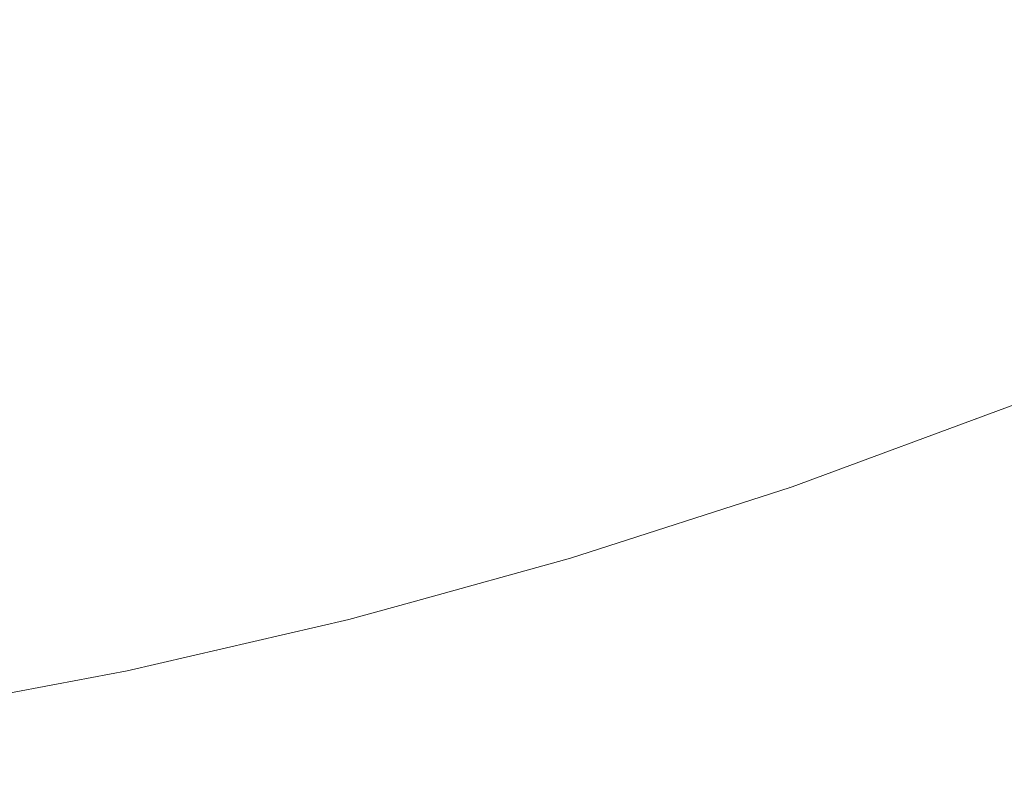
# Model space of a CAD drawing. Header units: centimetres. Extents: x -21.6 to 22.7, y 3.4 to 5.2.
# Tile 203 of 256: x 7.6955 to 7.7212, y 3.7002 to 3.7202. Entities that reach past the tile are written whole.
import ezdxf

# ---------------------------------------------------------------- set-up
doc = ezdxf.new("R2010")
doc.units = ezdxf.units.CM
doc.header["$LTSCALE"] = 2.54
doc.layers.add('Lucido design-1', color=7, linetype='Continuous')

# ---------------------------------------------------------------- blocks, each defined once
blk = doc.blocks.new('Gruppo-4-1')
at = {"color": 7, "linetype": 'Continuous', "lineweight": 9}
blk.add_3dface([(-21.503423, 5.100212, -1872.215514), (-21.503423, 3.500212, -1872.215514), (22.630348, 3.500212, -1872.215514), (22.630348, 5.100212, -1872.215514)], dxfattribs=at)
for points, invisible_edges in [([(22.630348, 5.100212, -1873.015514), (22.630348, 3.500212, -1873.015514), (7.686575, 3.600896, -1873.015514), (7.695257, 3.601786, -1873.015514)], 10), ([(22.630348, 5.100212, -1873.015514), (7.695257, 3.601786, -1873.015514), (7.700788, 3.602588, -1873.015514)], 9), ([(7.700788, 3.602588, -1873.015514), (7.70392, 3.603043, -1873.015514), (22.630348, 5.100212, -1873.015514)], 10), ([(22.630348, 5.100212, -1873.015514), (7.70392, 3.603043, -1873.015514), (7.712563, 3.604668, -1873.015514)], 9), ([(22.630348, 5.100212, -1873.015514), (7.712563, 3.604668, -1873.015514), (7.721183, 3.606664, -1873.015514)], 9), ([(7.712472, 3.721056, -1872.665138), (7.717004, 3.722712, -1872.665138), (7.717322, 3.721519, -1872.66735), (7.712759, 3.719852, -1872.66735)], 15), ([(7.702752, 3.720856, -1872.660793), (7.698126, 3.719713, -1872.660793), (7.697905, 3.721119, -1872.658665), (7.702495, 3.722253, -1872.658665)], 15), ([(7.712472, 3.721056, -1872.665138), (7.70788, 3.719563, -1872.665138), (7.707611, 3.720835, -1872.662952), (7.712171, 3.722318, -1872.662952)], 15), ([(7.722463, 3.721154, -1872.67184), (7.71791, 3.719308, -1872.67184), (7.717624, 3.720384, -1872.669585), (7.722149, 3.72222, -1872.669585)], 15), ([(7.702752, 3.720856, -1872.660793), (7.707331, 3.722165, -1872.660793), (7.707611, 3.720835, -1872.662952), (7.702998, 3.719516, -1872.662952)], 15), ([(7.712759, 3.719852, -1872.66735), (7.717322, 3.721519, -1872.66735), (7.717624, 3.720384, -1872.669585), (7.713032, 3.718707, -1872.669585)], 15), ([(7.722759, 3.720147, -1872.674113), (7.718181, 3.71829, -1872.674113), (7.71791, 3.719308, -1872.67184), (7.722463, 3.721154, -1872.67184)], 15), ([(7.693275, 3.720155, -1872.658665), (7.697905, 3.721119, -1872.658665), (7.698126, 3.719713, -1872.660793), (7.693459, 3.718741, -1872.660793)], 15), ([(7.712759, 3.719852, -1872.66735), (7.708136, 3.718349, -1872.66735), (7.70788, 3.719563, -1872.665138), (7.712472, 3.721056, -1872.665138)], 15), ([(7.702998, 3.719516, -1872.662952), (7.698338, 3.718365, -1872.662952), (7.698126, 3.719713, -1872.660793), (7.702752, 3.720856, -1872.660793)], 15), ([(7.702998, 3.719516, -1872.662952), (7.707611, 3.720835, -1872.662952), (7.70788, 3.719563, -1872.665138), (7.703234, 3.718234, -1872.665138)], 15), ([(7.713032, 3.718707, -1872.669585), (7.717624, 3.720384, -1872.669585), (7.71791, 3.719308, -1872.67184), (7.713291, 3.717621, -1872.67184)], 15), ([(7.723039, 3.719198, -1872.676402), (7.718437, 3.717331, -1872.676402), (7.718181, 3.71829, -1872.674113), (7.722759, 3.720147, -1872.674113)], 15), ([(7.693459, 3.718741, -1872.660793), (7.698126, 3.719713, -1872.660793), (7.698338, 3.718365, -1872.662952), (7.693637, 3.717386, -1872.662952)], 15), ([(7.713032, 3.718707, -1872.669585), (7.70838, 3.717194, -1872.669585), (7.708136, 3.718349, -1872.66735), (7.712759, 3.719852, -1872.66735)], 15), ([(7.703234, 3.718234, -1872.665138), (7.698541, 3.717075, -1872.665138), (7.698338, 3.718365, -1872.662952), (7.702998, 3.719516, -1872.662952)], 15), ([(7.703234, 3.718234, -1872.665138), (7.70788, 3.719563, -1872.665138), (7.708136, 3.718349, -1872.66735), (7.703459, 3.717012, -1872.66735)], 15), ([(7.713291, 3.717621, -1872.67184), (7.71791, 3.719308, -1872.67184), (7.718181, 3.71829, -1872.674113), (7.713536, 3.716593, -1872.674113)], 15), ([(7.723301, 3.718308, -1872.678705), (7.718676, 3.716431, -1872.678705), (7.718437, 3.717331, -1872.676402), (7.723039, 3.719198, -1872.676402)], 15), ([(7.713291, 3.717621, -1872.67184), (7.708611, 3.716098, -1872.67184), (7.70838, 3.717194, -1872.669585), (7.713032, 3.718707, -1872.669585)], 15), ([(7.693637, 3.717386, -1872.662952), (7.698338, 3.718365, -1872.662952), (7.698541, 3.717075, -1872.665138), (7.693806, 3.716089, -1872.665138)], 15), ([(7.703459, 3.717012, -1872.66735), (7.708136, 3.718349, -1872.66735), (7.70838, 3.717194, -1872.669585), (7.703673, 3.715848, -1872.669585)], 15), ([(7.703459, 3.717012, -1872.66735), (7.698734, 3.715845, -1872.66735), (7.698541, 3.717075, -1872.665138), (7.703234, 3.718234, -1872.665138)], 15), ([(7.713536, 3.716593, -1872.674113), (7.718181, 3.71829, -1872.674113), (7.718437, 3.717331, -1872.676402), (7.713767, 3.715626, -1872.676402)], 15), ([(7.723546, 3.717476, -1872.681018), (7.7189, 3.715591, -1872.681018), (7.718676, 3.716431, -1872.678705), (7.723301, 3.718308, -1872.678705)], 15), ([(7.713536, 3.716593, -1872.674113), (7.70883, 3.715062, -1872.674113), (7.708611, 3.716098, -1872.67184), (7.713291, 3.717621, -1872.67184)], 15), ([(7.713767, 3.715626, -1872.676402), (7.718437, 3.717331, -1872.676402), (7.718676, 3.716431, -1872.678705), (7.713984, 3.714718, -1872.678705)], 15), ([(7.723774, 3.716702, -1872.683339), (7.719108, 3.714809, -1872.683339), (7.7189, 3.715591, -1872.681018), (7.723546, 3.717476, -1872.681018)], 15), ([(7.693806, 3.716089, -1872.665138), (7.698541, 3.717075, -1872.665138), (7.698734, 3.715845, -1872.66735), (7.693968, 3.714852, -1872.66735)], 15), ([(7.703673, 3.715848, -1872.669585), (7.70838, 3.717194, -1872.669585), (7.708611, 3.716098, -1872.67184), (7.703876, 3.714744, -1872.67184)], 15), ([(7.703673, 3.715848, -1872.669585), (7.698918, 3.714674, -1872.669585), (7.698734, 3.715845, -1872.66735), (7.703459, 3.717012, -1872.66735)], 15), ([(7.713767, 3.715626, -1872.676402), (7.709036, 3.714087, -1872.676402), (7.70883, 3.715062, -1872.674113), (7.713536, 3.716593, -1872.674113)], 15), ([(7.723984, 3.715986, -1872.685667), (7.719301, 3.714086, -1872.685667), (7.719108, 3.714809, -1872.683339), (7.723774, 3.716702, -1872.683339)], 15), ([(7.713984, 3.714718, -1872.678705), (7.718676, 3.716431, -1872.678705), (7.7189, 3.715591, -1872.681018), (7.714186, 3.713869, -1872.681018)], 15), ([(7.703876, 3.714744, -1872.67184), (7.708611, 3.716098, -1872.67184), (7.70883, 3.715062, -1872.674113), (7.704068, 3.713701, -1872.674113)], 15), ([(7.693968, 3.714852, -1872.66735), (7.698734, 3.715845, -1872.66735), (7.698918, 3.714674, -1872.669585), (7.694121, 3.713675, -1872.669585)], 15), ([(7.703876, 3.714744, -1872.67184), (7.699093, 3.713563, -1872.67184), (7.698918, 3.714674, -1872.669585), (7.703673, 3.715848, -1872.669585)], 15), ([(7.724178, 3.715328, -1872.687998), (7.719478, 3.713421, -1872.687998), (7.719301, 3.714086, -1872.685667), (7.723984, 3.715986, -1872.685667)], 15), ([(7.713984, 3.714718, -1872.678705), (7.709229, 3.713171, -1872.678705), (7.709036, 3.714087, -1872.676402), (7.713767, 3.715626, -1872.676402)], 15), ([(7.714186, 3.713869, -1872.681018), (7.7189, 3.715591, -1872.681018), (7.719108, 3.714809, -1872.683339), (7.714374, 3.71308, -1872.683339)], 15), ([(7.724355, 3.714727, -1872.690331), (7.719639, 3.712814, -1872.690331), (7.719478, 3.713421, -1872.687998), (7.724178, 3.715328, -1872.687998)], 15), ([(7.704068, 3.713701, -1872.674113), (7.70883, 3.715062, -1872.674113), (7.709036, 3.714087, -1872.676402), (7.704249, 3.712718, -1872.676402)], 15), ([(7.704068, 3.713701, -1872.674113), (7.699258, 3.712513, -1872.674113), (7.699093, 3.713563, -1872.67184), (7.703876, 3.714744, -1872.67184)], 15), ([(7.714374, 3.71308, -1872.683339), (7.719108, 3.714809, -1872.683339), (7.719301, 3.714086, -1872.685667), (7.714548, 3.71235, -1872.685667)], 15), ([(7.694121, 3.713675, -1872.669585), (7.698918, 3.714674, -1872.669585), (7.699093, 3.713563, -1872.67184), (7.694267, 3.712558, -1872.67184)], 15), ([(7.714186, 3.713869, -1872.681018), (7.70941, 3.712315, -1872.681018), (7.709229, 3.713171, -1872.678705), (7.713984, 3.714718, -1872.678705)], 15), ([(7.724515, 3.714183, -1872.692664), (7.719786, 3.712265, -1872.692664), (7.719639, 3.712814, -1872.690331), (7.724355, 3.714727, -1872.690331)], 15), ([(7.704249, 3.712718, -1872.676402), (7.709036, 3.714087, -1872.676402), (7.709229, 3.713171, -1872.678705), (7.704419, 3.711796, -1872.678705)], 15), ([(7.714548, 3.71235, -1872.685667), (7.719301, 3.714086, -1872.685667), (7.719478, 3.713421, -1872.687998), (7.714708, 3.711679, -1872.687998)], 15), ([(7.724659, 3.713695, -1872.694993), (7.719917, 3.711772, -1872.694993), (7.719786, 3.712265, -1872.692664), (7.724515, 3.714183, -1872.692664)], 15), ([(7.714374, 3.71308, -1872.683339), (7.709578, 3.71152, -1872.683339), (7.70941, 3.712315, -1872.681018), (7.714186, 3.713869, -1872.681018)], 15), ([(7.694267, 3.712558, -1872.67184), (7.699093, 3.713563, -1872.67184), (7.699258, 3.712513, -1872.674113), (7.694405, 3.711502, -1872.674113)], 15), ([(7.704249, 3.712718, -1872.676402), (7.699414, 3.711524, -1872.676402), (7.699258, 3.712513, -1872.674113), (7.704068, 3.713701, -1872.674113)], 15), ([(7.724786, 3.713263, -1872.697318), (7.720033, 3.711335, -1872.697318), (7.719917, 3.711772, -1872.694993), (7.724659, 3.713695, -1872.694993)], 15), ([(7.714708, 3.711679, -1872.687998), (7.719478, 3.713421, -1872.687998), (7.719639, 3.712814, -1872.690331), (7.714854, 3.711067, -1872.690331)], 15), ([(7.724897, 3.712885, -1872.699636), (7.720135, 3.710953, -1872.699636), (7.720033, 3.711335, -1872.697318), (7.724786, 3.713263, -1872.697318)], 15), ([(7.704419, 3.711796, -1872.678705), (7.709229, 3.713171, -1872.678705), (7.70941, 3.712315, -1872.681018), (7.704578, 3.710934, -1872.681018)], 15), ([(7.714548, 3.71235, -1872.685667), (7.709733, 3.710784, -1872.685667), (7.709578, 3.71152, -1872.683339), (7.714374, 3.71308, -1872.683339)], 15), ([(7.704419, 3.711796, -1872.678705), (7.69956, 3.710596, -1872.678705), (7.699414, 3.711524, -1872.676402), (7.704249, 3.712718, -1872.676402)], 15), ([(7.714854, 3.711067, -1872.690331), (7.719639, 3.712814, -1872.690331), (7.719786, 3.712265, -1872.692664), (7.714987, 3.710512, -1872.692664)], 15), ([(7.724993, 3.712561, -1872.701944), (7.720222, 3.710626, -1872.701944), (7.720135, 3.710953, -1872.699636), (7.724897, 3.712885, -1872.699636)], 15), ([(7.694405, 3.711502, -1872.674113), (7.699258, 3.712513, -1872.674113), (7.699414, 3.711524, -1872.676402), (7.694535, 3.710508, -1872.676402)], 15), ([(7.725073, 3.71229, -1872.704243), (7.720295, 3.710352, -1872.704243), (7.720222, 3.710626, -1872.701944), (7.724993, 3.712561, -1872.701944)], 15), ([(7.704578, 3.710934, -1872.681018), (7.70941, 3.712315, -1872.681018), (7.709578, 3.71152, -1872.683339), (7.704725, 3.710132, -1872.683339)], 15), ([(7.714708, 3.711679, -1872.687998), (7.709876, 3.710107, -1872.687998), (7.709733, 3.710784, -1872.685667), (7.714548, 3.71235, -1872.685667)], 15), ([(7.714987, 3.710512, -1872.692664), (7.719786, 3.712265, -1872.692664), (7.719917, 3.711772, -1872.694993), (7.715105, 3.710014, -1872.694993)], 15), ([(7.725137, 3.712071, -1872.706529), (7.720354, 3.71013, -1872.706529), (7.720295, 3.710352, -1872.704243), (7.725073, 3.71229, -1872.704243)], 15), ([(7.725187, 3.711902, -1872.7088), (7.720399, 3.70996, -1872.7088), (7.720354, 3.71013, -1872.706529), (7.725137, 3.712071, -1872.706529)], 15), ([(7.704578, 3.710934, -1872.681018), (7.699696, 3.709728, -1872.681018), (7.69956, 3.710596, -1872.678705), (7.704419, 3.711796, -1872.678705)], 15), ([(7.714854, 3.711067, -1872.690331), (7.710006, 3.709489, -1872.690331), (7.709876, 3.710107, -1872.687998), (7.714708, 3.711679, -1872.687998)], 15), ([(7.715105, 3.710014, -1872.694993), (7.719917, 3.711772, -1872.694993), (7.720033, 3.711335, -1872.697318), (7.71521, 3.709573, -1872.697318)], 15), ([(7.725222, 3.711783, -1872.711056), (7.720431, 3.70984, -1872.711056), (7.720399, 3.70996, -1872.7088), (7.725187, 3.711902, -1872.7088)], 15), ([(7.725243, 3.711713, -1872.713294), (7.72045, 3.709768, -1872.713294), (7.720431, 3.70984, -1872.711056), (7.725222, 3.711783, -1872.711056)], 15), ([(7.721418, 3.710119, -1872.715514), (7.72045, 3.709768, -1872.713294), (7.725243, 3.711713, -1872.713294)], 11), ([(7.725253, 3.711678, -1872.917089), (7.720459, 3.709733, -1872.917089), (7.721418, 3.710119, -1872.915514)], 11), ([(7.725253, 3.711678, -1872.917089), (7.725263, 3.711642, -1872.918688), (7.720469, 3.709697, -1872.918688), (7.720459, 3.709733, -1872.917089)], 15), ([(7.694535, 3.710508, -1872.676402), (7.699414, 3.711524, -1872.676402), (7.69956, 3.710596, -1872.678705), (7.694657, 3.709575, -1872.678705)], 15), ([(7.704725, 3.710132, -1872.683339), (7.709578, 3.71152, -1872.683339), (7.709733, 3.710784, -1872.685667), (7.704862, 3.709391, -1872.685667)], 15), ([(7.720486, 3.709635, -1872.920311), (7.720469, 3.709697, -1872.918688), (7.725263, 3.711642, -1872.918688), (7.725281, 3.711581, -1872.920311)], 15), ([(7.725281, 3.711581, -1872.920311), (7.725307, 3.711493, -1872.921959), (7.720509, 3.709547, -1872.921959), (7.720486, 3.709635, -1872.920311)], 15), ([(7.72054, 3.709431, -1872.923631), (7.720509, 3.709547, -1872.921959), (7.725307, 3.711493, -1872.921959), (7.725341, 3.711378, -1872.923631)], 15), ([(7.71521, 3.709573, -1872.697318), (7.720033, 3.711335, -1872.697318), (7.720135, 3.710953, -1872.699636), (7.715302, 3.709188, -1872.699636)], 15), ([(7.725341, 3.711378, -1872.923631), (7.725383, 3.711234, -1872.925326), (7.720579, 3.709285, -1872.925326), (7.72054, 3.709431, -1872.923631)], 15), ([(7.720625, 3.70911, -1872.927046), (7.720579, 3.709285, -1872.925326), (7.725383, 3.711234, -1872.925326), (7.725435, 3.711061, -1872.927046)], 15), ([(7.704725, 3.710132, -1872.683339), (7.699823, 3.708922, -1872.683339), (7.699696, 3.709728, -1872.681018), (7.704578, 3.710934, -1872.681018)], 15), ([(7.714987, 3.710512, -1872.692664), (7.710124, 3.70893, -1872.692664), (7.710006, 3.709489, -1872.690331), (7.714854, 3.711067, -1872.690331)], 15), ([(7.715302, 3.709188, -1872.699636), (7.720135, 3.710953, -1872.699636), (7.720222, 3.710626, -1872.701944), (7.715381, 3.708858, -1872.701944)], 15), ([(7.725435, 3.711061, -1872.927046), (7.725495, 3.710855, -1872.928788), (7.720681, 3.708902, -1872.928788), (7.720625, 3.70911, -1872.927046)], 15), ([(7.704862, 3.709391, -1872.685667), (7.709733, 3.710784, -1872.685667), (7.709876, 3.710107, -1872.687998), (7.704987, 3.708709, -1872.687998)], 15), ([(7.715381, 3.708858, -1872.701944), (7.720222, 3.710626, -1872.701944), (7.720295, 3.710352, -1872.704243), (7.715447, 3.708581, -1872.704243)], 15), ([(7.720745, 3.708662, -1872.930554), (7.720681, 3.708902, -1872.928788), (7.725495, 3.710855, -1872.928788), (7.725565, 3.710617, -1872.930554)], 15), ([(7.694657, 3.709575, -1872.678705), (7.69956, 3.710596, -1872.678705), (7.699696, 3.709728, -1872.681018), (7.694771, 3.708703, -1872.681018)], 15), ([(7.715105, 3.710014, -1872.694993), (7.71023, 3.708429, -1872.694993), (7.710124, 3.70893, -1872.692664), (7.714987, 3.710512, -1872.692664)], 15), ([(7.725565, 3.710617, -1872.930554), (7.725645, 3.710345, -1872.932342), (7.720818, 3.708387, -1872.932342), (7.720745, 3.708662, -1872.930554)], 15), ([(7.704862, 3.709391, -1872.685667), (7.69994, 3.708176, -1872.685667), (7.699823, 3.708922, -1872.683339), (7.704725, 3.710132, -1872.683339)], 15), ([(7.715447, 3.708581, -1872.704243), (7.720295, 3.710352, -1872.704243), (7.720354, 3.71013, -1872.706529), (7.7155, 3.708358, -1872.706529)], 15), ([(7.7155, 3.708358, -1872.706529), (7.720354, 3.71013, -1872.706529), (7.720399, 3.70996, -1872.7088), (7.715541, 3.708186, -1872.7088)], 15), ([(7.715646, 3.707987, -1872.915514), (7.721418, 3.710119, -1872.915514), (7.720459, 3.709733, -1872.917089)], 10), ([(7.715646, 3.707987, -1872.915514), (7.715646, 3.707987, -1872.715514), (7.721418, 3.710119, -1872.715514), (7.721418, 3.710119, -1872.915514)], 5), ([(7.72045, 3.709768, -1872.713294), (7.721418, 3.710119, -1872.715514), (7.715646, 3.707987, -1872.715514)], 9), ([(7.720901, 3.708076, -1872.934153), (7.720818, 3.708387, -1872.932342), (7.725645, 3.710345, -1872.932342), (7.725736, 3.710038, -1872.934153)], 15), ([(7.704987, 3.708709, -1872.687998), (7.709876, 3.710107, -1872.687998), (7.710006, 3.709489, -1872.690331), (7.705101, 3.708087, -1872.690331)], 15), ([(7.71521, 3.709573, -1872.697318), (7.710324, 3.707984, -1872.697318), (7.71023, 3.708429, -1872.694993), (7.715105, 3.710014, -1872.694993)], 15), ([(7.715541, 3.708186, -1872.7088), (7.720399, 3.70996, -1872.7088), (7.720431, 3.70984, -1872.711056), (7.71557, 3.708064, -1872.711056)], 15), ([(7.725736, 3.710038, -1872.934153), (7.725837, 3.709693, -1872.935985), (7.720993, 3.707728, -1872.935985), (7.720901, 3.708076, -1872.934153)], 15), ([(7.694771, 3.708703, -1872.681018), (7.699696, 3.709728, -1872.681018), (7.699823, 3.708922, -1872.683339), (7.694877, 3.707892, -1872.683339)], 15), ([(7.71557, 3.708064, -1872.711056), (7.720431, 3.70984, -1872.711056), (7.72045, 3.709768, -1872.713294), (7.715587, 3.707992, -1872.713294)], 15), ([(7.715646, 3.707987, -1872.715514), (7.715587, 3.707992, -1872.713294), (7.72045, 3.709768, -1872.713294)], 11), ([(7.720459, 3.709733, -1872.917089), (7.720469, 3.709697, -1872.918688), (7.715605, 3.70792, -1872.918688), (7.715596, 3.707957, -1872.917089)], 15), ([(7.720459, 3.709733, -1872.917089), (7.715596, 3.707957, -1872.917089), (7.715646, 3.707987, -1872.915514)], 11), ([(7.715619, 3.707858, -1872.920311), (7.715605, 3.70792, -1872.918688), (7.720469, 3.709697, -1872.918688), (7.720486, 3.709635, -1872.920311)], 15), ([(7.720486, 3.709635, -1872.920311), (7.720509, 3.709547, -1872.921959), (7.715641, 3.707769, -1872.921959), (7.715619, 3.707858, -1872.920311)], 15), ([(7.721096, 3.707342, -1872.937837), (7.720993, 3.707728, -1872.935985), (7.725837, 3.709693, -1872.935985), (7.72595, 3.709311, -1872.937837)], 15), ([(7.704987, 3.708709, -1872.687998), (7.700048, 3.70749, -1872.687998), (7.69994, 3.708176, -1872.685667), (7.704862, 3.709391, -1872.685667)], 15), ([(7.705101, 3.708087, -1872.690331), (7.710006, 3.709489, -1872.690331), (7.710124, 3.70893, -1872.692664), (7.705205, 3.707524, -1872.692664)], 15), ([(7.715302, 3.709188, -1872.699636), (7.710406, 3.707595, -1872.699636), (7.710324, 3.707984, -1872.697318), (7.71521, 3.709573, -1872.697318)], 15), ([(7.715669, 3.707652, -1872.923631), (7.715641, 3.707769, -1872.921959), (7.720509, 3.709547, -1872.921959), (7.72054, 3.709431, -1872.923631)], 15), ([(7.72054, 3.709431, -1872.923631), (7.720579, 3.709285, -1872.925326), (7.715704, 3.707505, -1872.925326), (7.715669, 3.707652, -1872.923631)], 15), ([(7.715381, 3.708858, -1872.701944), (7.710476, 3.707262, -1872.701944), (7.710406, 3.707595, -1872.699636), (7.715302, 3.709188, -1872.699636)], 15), ([(7.715746, 3.707328, -1872.927046), (7.715704, 3.707505, -1872.925326), (7.720579, 3.709285, -1872.925326), (7.720625, 3.70911, -1872.927046)], 15), ([(7.720625, 3.70911, -1872.927046), (7.720681, 3.708902, -1872.928788), (7.715796, 3.707118, -1872.928788), (7.715746, 3.707328, -1872.927046)], 15), ([(7.72595, 3.709311, -1872.937837), (7.726074, 3.708888, -1872.939711), (7.72121, 3.706915, -1872.939711), (7.721096, 3.707342, -1872.937837)], 15), ([(7.694877, 3.707892, -1872.683339), (7.699823, 3.708922, -1872.683339), (7.69994, 3.708176, -1872.685667), (7.694975, 3.707141, -1872.685667)], 15), ([(7.705205, 3.707524, -1872.692664), (7.710124, 3.70893, -1872.692664), (7.71023, 3.708429, -1872.694993), (7.705298, 3.707018, -1872.694993)], 15), ([(7.715447, 3.708581, -1872.704243), (7.710535, 3.706983, -1872.704243), (7.710476, 3.707262, -1872.701944), (7.715381, 3.708858, -1872.701944)], 15), ([(7.715854, 3.706875, -1872.930554), (7.715796, 3.707118, -1872.928788), (7.720681, 3.708902, -1872.928788), (7.720745, 3.708662, -1872.930554)], 15), ([(7.705101, 3.708087, -1872.690331), (7.700146, 3.706864, -1872.690331), (7.700048, 3.70749, -1872.687998), (7.704987, 3.708709, -1872.687998)], 15), ([(7.7155, 3.708358, -1872.706529), (7.710583, 3.706758, -1872.706529), (7.710535, 3.706983, -1872.704243), (7.715447, 3.708581, -1872.704243)], 15), ([(7.720745, 3.708662, -1872.930554), (7.720818, 3.708387, -1872.932342), (7.71592, 3.706598, -1872.932342), (7.715854, 3.706875, -1872.930554)], 15), ([(7.705298, 3.707018, -1872.694993), (7.71023, 3.708429, -1872.694993), (7.710324, 3.707984, -1872.697318), (7.705381, 3.706571, -1872.697318)], 15), ([(7.715541, 3.708186, -1872.7088), (7.71062, 3.706585, -1872.7088), (7.710583, 3.706758, -1872.706529), (7.7155, 3.708358, -1872.706529)], 15), ([(7.715995, 3.706284, -1872.934153), (7.71592, 3.706598, -1872.932342), (7.720818, 3.708387, -1872.932342), (7.720901, 3.708076, -1872.934153)], 15), ([(7.694975, 3.707141, -1872.685667), (7.69994, 3.708176, -1872.685667), (7.700048, 3.70749, -1872.687998), (7.695065, 3.706452, -1872.687998)], 15), ([(7.705205, 3.707524, -1872.692664), (7.700235, 3.706297, -1872.692664), (7.700146, 3.706864, -1872.690331), (7.705101, 3.708087, -1872.690331)], 15), ([(7.71557, 3.708064, -1872.711056), (7.710645, 3.706462, -1872.711056), (7.71062, 3.706585, -1872.7088), (7.715541, 3.708186, -1872.7088)], 15), ([(7.715587, 3.707992, -1872.713294), (7.710661, 3.70639, -1872.713294), (7.710645, 3.706462, -1872.711056), (7.71557, 3.708064, -1872.711056)], 15), ([(7.720901, 3.708076, -1872.934153), (7.720993, 3.707728, -1872.935985), (7.716078, 3.705933, -1872.935985), (7.715995, 3.706284, -1872.934153)], 15), ([(7.705381, 3.706571, -1872.697318), (7.710324, 3.707984, -1872.697318), (7.710406, 3.707595, -1872.699636), (7.705453, 3.706179, -1872.699636)], 15), ([(7.715593, 3.70797, -1872.715514), (7.709872, 3.706126, -1872.715514), (7.710661, 3.70639, -1872.713294), (7.715587, 3.707992, -1872.713294)], 14), ([(7.710668, 3.706354, -1872.917089), (7.709872, 3.706126, -1872.915514), (7.715593, 3.70797, -1872.915514), (7.715596, 3.707957, -1872.917089)], 13), ([(7.715593, 3.70797, -1872.915514), (7.709872, 3.706126, -1872.915514), (7.709872, 3.706126, -1872.715514), (7.715593, 3.70797, -1872.715514)], 10), ([(7.715596, 3.707957, -1872.917089), (7.715605, 3.70792, -1872.918688), (7.710676, 3.706317, -1872.918688), (7.710668, 3.706354, -1872.917089)], 15), ([(7.710689, 3.706254, -1872.920311), (7.710676, 3.706317, -1872.918688), (7.715605, 3.70792, -1872.918688), (7.715619, 3.707858, -1872.920311)], 15), ([(7.715619, 3.707858, -1872.920311), (7.715641, 3.707769, -1872.921959), (7.710708, 3.706164, -1872.921959), (7.710689, 3.706254, -1872.920311)], 15), ([(7.715646, 3.707987, -1872.715514), (7.715593, 3.70797, -1872.715514), (7.715587, 3.707992, -1872.713294)], 10), ([(7.715596, 3.707957, -1872.917089), (7.715593, 3.70797, -1872.915514), (7.715646, 3.707987, -1872.915514)], 9), ([(7.715593, 3.70797, -1872.715514), (7.715646, 3.707987, -1872.715514), (7.715646, 3.707987, -1872.915514), (7.715593, 3.70797, -1872.915514)], 10), ([(7.705453, 3.706179, -1872.699636), (7.710406, 3.707595, -1872.699636), (7.710476, 3.707262, -1872.701944), (7.705514, 3.705844, -1872.701944)], 15), ([(7.710733, 3.706046, -1872.923631), (7.710708, 3.706164, -1872.921959), (7.715641, 3.707769, -1872.921959), (7.715669, 3.707652, -1872.923631)], 15), ([(7.715669, 3.707652, -1872.923631), (7.715704, 3.707505, -1872.925326), (7.710764, 3.705898, -1872.925326), (7.710733, 3.706046, -1872.923631)], 15), ([(7.716172, 3.705543, -1872.937837), (7.716078, 3.705933, -1872.935985), (7.720993, 3.707728, -1872.935985), (7.721096, 3.707342, -1872.937837)], 15), ([(7.695065, 3.706452, -1872.687998), (7.700048, 3.70749, -1872.687998), (7.700146, 3.706864, -1872.690331), (7.695147, 3.705822, -1872.690331)], 15), ([(7.705298, 3.707018, -1872.694993), (7.700315, 3.705788, -1872.694993), (7.700235, 3.706297, -1872.692664), (7.705205, 3.707524, -1872.692664)], 15), ([(7.710802, 3.705719, -1872.927046), (7.710764, 3.705898, -1872.925326), (7.715704, 3.707505, -1872.925326), (7.715746, 3.707328, -1872.927046)], 15), ([(7.715746, 3.707328, -1872.927046), (7.715796, 3.707118, -1872.928788), (7.710847, 3.705508, -1872.928788), (7.710802, 3.705719, -1872.927046)], 15), ([(7.721096, 3.707342, -1872.937837), (7.72121, 3.706915, -1872.939711), (7.716274, 3.705113, -1872.939711), (7.716172, 3.705543, -1872.937837)], 15), ([(7.705514, 3.705844, -1872.701944), (7.710476, 3.707262, -1872.701944), (7.710535, 3.706983, -1872.704243), (7.705566, 3.705563, -1872.704243)], 15), ([(7.710898, 3.705263, -1872.930554), (7.710847, 3.705508, -1872.928788), (7.715796, 3.707118, -1872.928788), (7.715854, 3.706875, -1872.930554)], 15), ([(7.695147, 3.705822, -1872.690331), (7.700146, 3.706864, -1872.690331), (7.700235, 3.706297, -1872.692664), (7.695222, 3.705252, -1872.692664)], 15), ([(7.705381, 3.706571, -1872.697318), (7.700386, 3.705337, -1872.697318), (7.700315, 3.705788, -1872.694993), (7.705298, 3.707018, -1872.694993)], 15), ([(7.705566, 3.705563, -1872.704243), (7.710535, 3.706983, -1872.704243), (7.710583, 3.706758, -1872.706529), (7.705608, 3.705336, -1872.706529)], 15), ([(7.715854, 3.706875, -1872.930554), (7.71592, 3.706598, -1872.932342), (7.710957, 3.704984, -1872.932342), (7.710898, 3.705263, -1872.930554)], 15), ([(7.716387, 3.70464, -1872.941603), (7.716274, 3.705113, -1872.939711), (7.72121, 3.706915, -1872.939711), (7.721334, 3.706447, -1872.941603)], 15), ([(7.705453, 3.706179, -1872.699636), (7.700448, 3.704944, -1872.699636), (7.700386, 3.705337, -1872.697318), (7.705381, 3.706571, -1872.697318)], 15), ([(7.705608, 3.705336, -1872.706529), (7.710583, 3.706758, -1872.706529), (7.71062, 3.706585, -1872.7088), (7.70564, 3.705161, -1872.7088)], 15), ([(7.70564, 3.705161, -1872.7088), (7.71062, 3.706585, -1872.7088), (7.710645, 3.706462, -1872.711056), (7.705663, 3.705038, -1872.711056)], 15), ([(7.711024, 3.704667, -1872.934153), (7.710957, 3.704984, -1872.932342), (7.71592, 3.706598, -1872.932342), (7.715995, 3.706284, -1872.934153)], 15), ([(7.695222, 3.705252, -1872.692664), (7.700235, 3.706297, -1872.692664), (7.700315, 3.705788, -1872.694993), (7.695289, 3.704741, -1872.694993)], 15), ([(7.705663, 3.705038, -1872.711056), (7.710645, 3.706462, -1872.711056), (7.710661, 3.70639, -1872.713294), (7.705676, 3.704965, -1872.713294)], 15), ([(7.705676, 3.704965, -1872.713294), (7.710661, 3.70639, -1872.713294), (7.709872, 3.706126, -1872.715514)], 11), ([(7.710668, 3.706354, -1872.917089), (7.710676, 3.706317, -1872.918688), (7.70569, 3.704891, -1872.918688), (7.705683, 3.704928, -1872.917089)], 15), ([(7.709872, 3.706126, -1872.915514), (7.710668, 3.706354, -1872.917089), (7.705683, 3.704928, -1872.917089)], 11), ([(7.705701, 3.704828, -1872.920311), (7.70569, 3.704891, -1872.918688), (7.710676, 3.706317, -1872.918688), (7.710689, 3.706254, -1872.920311)], 15), ([(7.715995, 3.706284, -1872.934153), (7.716078, 3.705933, -1872.935985), (7.711099, 3.704313, -1872.935985), (7.711024, 3.704667, -1872.934153)], 15), ([(7.721334, 3.706447, -1872.941603), (7.72147, 3.705936, -1872.943514), (7.71651, 3.704124, -1872.943514), (7.716387, 3.70464, -1872.941603)], 15), ([(7.705514, 3.705844, -1872.701944), (7.700501, 3.704606, -1872.701944), (7.700448, 3.704944, -1872.699636), (7.705453, 3.706179, -1872.699636)], 15), ([(7.705683, 3.704928, -1872.917089), (7.705674, 3.704965, -1872.915514), (7.709872, 3.706126, -1872.915514)], 9), ([(7.705674, 3.704965, -1872.715514), (7.709872, 3.706126, -1872.715514), (7.709872, 3.706126, -1872.915514), (7.705674, 3.704965, -1872.915514)], 10), ([(7.709872, 3.706126, -1872.715514), (7.705674, 3.704965, -1872.715514), (7.705676, 3.704965, -1872.713294)], 10), ([(7.710689, 3.706254, -1872.920311), (7.710708, 3.706164, -1872.921959), (7.705718, 3.704738, -1872.921959), (7.705701, 3.704828, -1872.920311)], 15), ([(7.70574, 3.704618, -1872.923631), (7.705718, 3.704738, -1872.921959), (7.710708, 3.706164, -1872.921959), (7.710733, 3.706046, -1872.923631)], 15), ([(7.710733, 3.706046, -1872.923631), (7.710764, 3.705898, -1872.925326), (7.705767, 3.704469, -1872.925326), (7.70574, 3.704618, -1872.923631)], 15), ([(7.695289, 3.704741, -1872.694993), (7.700315, 3.705788, -1872.694993), (7.700386, 3.705337, -1872.697318), (7.695348, 3.704288, -1872.697318)], 15), ([(7.705566, 3.705563, -1872.704243), (7.700546, 3.704323, -1872.704243), (7.700501, 3.704606, -1872.701944), (7.705514, 3.705844, -1872.701944)], 15), ([(7.7058, 3.704289, -1872.927046), (7.705767, 3.704469, -1872.925326), (7.710764, 3.705898, -1872.925326), (7.710802, 3.705719, -1872.927046)], 15), ([(7.711182, 3.70392, -1872.937837), (7.711099, 3.704313, -1872.935985), (7.716078, 3.705933, -1872.935985), (7.716172, 3.705543, -1872.937837)], 15), ([(7.716644, 3.703563, -1872.945443), (7.71651, 3.704124, -1872.943514), (7.72147, 3.705936, -1872.943514), (7.721618, 3.70538, -1872.945443)], 15), ([(7.705608, 3.705336, -1872.706529), (7.700582, 3.704094, -1872.706529), (7.700546, 3.704323, -1872.704243), (7.705566, 3.705563, -1872.704243)], 15), ([(7.710802, 3.705719, -1872.927046), (7.710847, 3.705508, -1872.928788), (7.705839, 3.704077, -1872.928788), (7.7058, 3.704289, -1872.927046)], 15), ([(7.705885, 3.70383, -1872.930554), (7.705839, 3.704077, -1872.928788), (7.710847, 3.705508, -1872.928788), (7.710898, 3.705263, -1872.930554)], 15), ([(7.716172, 3.705543, -1872.937837), (7.716274, 3.705113, -1872.939711), (7.711274, 3.703486, -1872.939711), (7.711182, 3.70392, -1872.937837)], 15), ([(7.695348, 3.704288, -1872.697318), (7.700386, 3.705337, -1872.697318), (7.700448, 3.704944, -1872.699636), (7.6954, 3.703892, -1872.699636)], 15), ([(7.70564, 3.705161, -1872.7088), (7.700609, 3.703919, -1872.7088), (7.700582, 3.704094, -1872.706529), (7.705608, 3.705336, -1872.706529)], 15), ([(7.710898, 3.705263, -1872.930554), (7.710957, 3.704984, -1872.932342), (7.705937, 3.703548, -1872.932342), (7.705885, 3.70383, -1872.930554)], 15), ([(7.721618, 3.70538, -1872.945443), (7.721779, 3.704778, -1872.947388), (7.716789, 3.702955, -1872.947388), (7.716644, 3.703563, -1872.945443)], 15), ([(7.705663, 3.705038, -1872.711056), (7.700629, 3.703795, -1872.711056), (7.700609, 3.703919, -1872.7088), (7.70564, 3.705161, -1872.7088)], 15), ([(7.705676, 3.704965, -1872.713294), (7.70064, 3.703721, -1872.713294), (7.700629, 3.703795, -1872.711056), (7.705663, 3.705038, -1872.711056)], 15), ([(7.705995, 3.70323, -1872.934153), (7.705937, 3.703548, -1872.932342), (7.710957, 3.704984, -1872.932342), (7.711024, 3.704667, -1872.934153)], 15), ([(7.711374, 3.703009, -1872.941603), (7.711274, 3.703486, -1872.939711), (7.716274, 3.705113, -1872.939711), (7.716387, 3.70464, -1872.941603)], 15), ([(7.6954, 3.703892, -1872.699636), (7.700448, 3.704944, -1872.699636), (7.700501, 3.704606, -1872.701944), (7.695444, 3.703552, -1872.701944)], 15), ([(7.70064, 3.703721, -1872.713294), (7.705676, 3.704965, -1872.713294), (7.704098, 3.704529, -1872.715514)], 11), ([(7.704098, 3.704529, -1872.915514), (7.705683, 3.704928, -1872.917089), (7.700646, 3.703685, -1872.917089)], 11), ([(7.705683, 3.704928, -1872.917089), (7.70569, 3.704891, -1872.918688), (7.700652, 3.703648, -1872.918688), (7.700646, 3.703685, -1872.917089)], 15), ([(7.700662, 3.703584, -1872.920311), (7.700652, 3.703648, -1872.918688), (7.70569, 3.704891, -1872.918688), (7.705701, 3.704828, -1872.920311)], 15), ([(7.705701, 3.704828, -1872.920311), (7.705718, 3.704738, -1872.921959), (7.700676, 3.703493, -1872.921959), (7.700662, 3.703584, -1872.920311)], 15), ([(7.700695, 3.703373, -1872.923631), (7.700676, 3.703493, -1872.921959), (7.705718, 3.704738, -1872.921959), (7.70574, 3.704618, -1872.923631)], 15), ([(7.704098, 3.704529, -1872.915514), (7.705674, 3.704965, -1872.915514), (7.705683, 3.704928, -1872.917089)], 10), ([(7.705674, 3.704965, -1872.915514), (7.704098, 3.704529, -1872.915514), (7.704098, 3.704529, -1872.715514), (7.705674, 3.704965, -1872.715514)], 10), ([(7.705676, 3.704965, -1872.713294), (7.705674, 3.704965, -1872.715514), (7.704098, 3.704529, -1872.715514)], 9), ([(7.716945, 3.7023, -1872.949348), (7.716789, 3.702955, -1872.947388), (7.721779, 3.704778, -1872.947388), (7.721952, 3.704128, -1872.949348)], 15), ([(7.695444, 3.703552, -1872.701944), (7.700501, 3.704606, -1872.701944), (7.700546, 3.704323, -1872.704243), (7.695481, 3.703268, -1872.704243)], 15), ([(7.700646, 3.703685, -1872.917089), (7.698327, 3.70319, -1872.915514), (7.704098, 3.704529, -1872.915514)], 9), ([(7.698327, 3.70319, -1872.915514), (7.698327, 3.70319, -1872.715514), (7.704098, 3.704529, -1872.715514), (7.704098, 3.704529, -1872.915514)], 5), ([(7.704098, 3.704529, -1872.715514), (7.698327, 3.70319, -1872.715514), (7.70064, 3.703721, -1872.713294)], 10), ([(7.70574, 3.704618, -1872.923631), (7.705767, 3.704469, -1872.925326), (7.700719, 3.703223, -1872.925326), (7.700695, 3.703373, -1872.923631)], 15), ([(7.711024, 3.704667, -1872.934153), (7.711099, 3.704313, -1872.935985), (7.706061, 3.702873, -1872.935985), (7.705995, 3.70323, -1872.934153)], 15), ([(7.716387, 3.70464, -1872.941603), (7.71651, 3.704124, -1872.943514), (7.711484, 3.702489, -1872.943514), (7.711374, 3.703009, -1872.941603)], 15), ([(7.695481, 3.703268, -1872.704243), (7.700546, 3.704323, -1872.704243), (7.700582, 3.704094, -1872.706529), (7.695511, 3.703038, -1872.706529)], 15), ([(7.700747, 3.703042, -1872.927046), (7.700719, 3.703223, -1872.925326), (7.705767, 3.704469, -1872.925326), (7.7058, 3.704289, -1872.927046)], 15), ([(7.7058, 3.704289, -1872.927046), (7.705839, 3.704077, -1872.928788), (7.700781, 3.702827, -1872.928788), (7.700747, 3.703042, -1872.927046)], 15), ([(7.706134, 3.702477, -1872.937837), (7.706061, 3.702873, -1872.935985), (7.711099, 3.704313, -1872.935985), (7.711182, 3.70392, -1872.937837)], 15), ([(7.695511, 3.703038, -1872.706529), (7.700582, 3.704094, -1872.706529), (7.700609, 3.703919, -1872.7088), (7.695534, 3.702861, -1872.7088)], 15), ([(7.70082, 3.702579, -1872.930554), (7.700781, 3.702827, -1872.928788), (7.705839, 3.704077, -1872.928788), (7.705885, 3.70383, -1872.930554)], 15), ([(7.711603, 3.701923, -1872.945443), (7.711484, 3.702489, -1872.943514), (7.71651, 3.704124, -1872.943514), (7.716644, 3.703563, -1872.945443)], 15), ([(7.721952, 3.704128, -1872.949348), (7.722138, 3.70343, -1872.951323), (7.717113, 3.701595, -1872.951323), (7.716945, 3.7023, -1872.949348)], 15), ([(7.695534, 3.702861, -1872.7088), (7.700609, 3.703919, -1872.7088), (7.700629, 3.703795, -1872.711056), (7.695551, 3.702737, -1872.711056)], 15), ([(7.695551, 3.702737, -1872.711056), (7.700629, 3.703795, -1872.711056), (7.70064, 3.703721, -1872.713294), (7.69556, 3.702663, -1872.713294)], 15), ([(7.69556, 3.702663, -1872.713294), (7.70064, 3.703721, -1872.713294), (7.698327, 3.70319, -1872.715514)], 11), ([(7.705885, 3.70383, -1872.930554), (7.705937, 3.703548, -1872.932342), (7.700864, 3.702296, -1872.932342), (7.70082, 3.702579, -1872.930554)], 15), ([(7.711182, 3.70392, -1872.937837), (7.711274, 3.703486, -1872.939711), (7.706214, 3.702039, -1872.939711), (7.706134, 3.702477, -1872.937837)], 15), ([(7.700646, 3.703685, -1872.917089), (7.700652, 3.703648, -1872.918688), (7.69557, 3.702589, -1872.918688), (7.695565, 3.702626, -1872.917089)], 15), ([(7.698327, 3.70319, -1872.915514), (7.700646, 3.703685, -1872.917089), (7.695565, 3.702626, -1872.917089)], 11), ([(7.695578, 3.702525, -1872.920311), (7.69557, 3.702589, -1872.918688), (7.700652, 3.703648, -1872.918688), (7.700662, 3.703584, -1872.920311)], 15), ([(7.700662, 3.703584, -1872.920311), (7.700676, 3.703493, -1872.921959), (7.69559, 3.702433, -1872.921959), (7.695578, 3.702525, -1872.920311)], 15), ([(7.695606, 3.702313, -1872.923631), (7.69559, 3.702433, -1872.921959), (7.700676, 3.703493, -1872.921959), (7.700695, 3.703373, -1872.923631)], 15), ([(7.700915, 3.701975, -1872.934153), (7.700864, 3.702296, -1872.932342), (7.705937, 3.703548, -1872.932342), (7.705995, 3.70323, -1872.934153)], 15), ([(7.706303, 3.701559, -1872.941603), (7.706214, 3.702039, -1872.939711), (7.711274, 3.703486, -1872.939711), (7.711374, 3.703009, -1872.941603)], 15), ([(7.716644, 3.703563, -1872.945443), (7.716789, 3.702955, -1872.947388), (7.711733, 3.701311, -1872.947388), (7.711603, 3.701923, -1872.945443)], 15), ([(7.695565, 3.702626, -1872.917089), (7.695558, 3.702669, -1872.915514), (7.698327, 3.70319, -1872.915514)], 9), ([(7.695558, 3.702669, -1872.715514), (7.698327, 3.70319, -1872.715514), (7.698327, 3.70319, -1872.915514), (7.695558, 3.702669, -1872.915514)], 10), ([(7.698327, 3.70319, -1872.715514), (7.695558, 3.702669, -1872.715514), (7.69556, 3.702663, -1872.713294)], 10), ([(7.700695, 3.703373, -1872.923631), (7.700719, 3.703223, -1872.925326), (7.695626, 3.702162, -1872.925326), (7.695606, 3.702313, -1872.923631)], 15), ([(7.69565, 3.70198, -1872.927046), (7.695626, 3.702162, -1872.925326), (7.700719, 3.703223, -1872.925326), (7.700747, 3.703042, -1872.927046)], 15), ([(7.705995, 3.70323, -1872.934153), (7.706061, 3.702873, -1872.935985), (7.700971, 3.701616, -1872.935985), (7.700915, 3.701975, -1872.934153)], 15), ([(7.717293, 3.700838, -1872.953311), (7.717113, 3.701595, -1872.951323), (7.722138, 3.70343, -1872.951323), (7.722337, 3.70268, -1872.953311)], 15), ([(7.695534, 3.702861, -1872.7088), (7.690422, 3.701992, -1872.7088), (7.690404, 3.70217, -1872.706529), (7.695511, 3.703038, -1872.706529)], 15), ([(7.700747, 3.703042, -1872.927046), (7.700781, 3.702827, -1872.928788), (7.695678, 3.701764, -1872.928788), (7.69565, 3.70198, -1872.927046)], 15), ([(7.711374, 3.703009, -1872.941603), (7.711484, 3.702489, -1872.943514), (7.706399, 3.701035, -1872.943514), (7.706303, 3.701559, -1872.941603)], 15), ([(7.711872, 3.70065, -1872.949348), (7.711733, 3.701311, -1872.947388), (7.716789, 3.702955, -1872.947388), (7.716945, 3.7023, -1872.949348)], 15), ([(7.695551, 3.702737, -1872.711056), (7.690435, 3.701867, -1872.711056), (7.690422, 3.701992, -1872.7088), (7.695534, 3.702861, -1872.7088)], 15), ([(7.69556, 3.702663, -1872.713294), (7.690443, 3.701793, -1872.713294), (7.690435, 3.701867, -1872.711056), (7.695551, 3.702737, -1872.711056)], 15), ([(7.69571, 3.701515, -1872.930554), (7.695678, 3.701764, -1872.928788), (7.700781, 3.702827, -1872.928788), (7.70082, 3.702579, -1872.930554)], 15), ([(7.701034, 3.701217, -1872.937837), (7.700971, 3.701616, -1872.935985), (7.706061, 3.702873, -1872.935985), (7.706134, 3.702477, -1872.937837)], 15), ([(7.722337, 3.70268, -1872.953311), (7.72255, 3.701879, -1872.955309), (7.717486, 3.70003, -1872.955309), (7.717293, 3.700838, -1872.953311)], 15), ([(7.692561, 3.702104, -1872.715514), (7.690443, 3.701793, -1872.713294), (7.69556, 3.702663, -1872.713294)], 11), ([(7.695565, 3.702626, -1872.917089), (7.690447, 3.701756, -1872.917089), (7.692561, 3.702104, -1872.915514)], 11), ([(7.695565, 3.702626, -1872.917089), (7.69557, 3.702589, -1872.918688), (7.690451, 3.701718, -1872.918688), (7.690447, 3.701756, -1872.917089)], 15), ([(7.690457, 3.701654, -1872.920311), (7.690451, 3.701718, -1872.918688), (7.69557, 3.702589, -1872.918688), (7.695578, 3.702525, -1872.920311)], 15), ([(7.695578, 3.702525, -1872.920311), (7.69559, 3.702433, -1872.921959), (7.690467, 3.701562, -1872.921959), (7.690457, 3.701654, -1872.920311)], 15), ([(7.69048, 3.701441, -1872.923631), (7.690467, 3.701562, -1872.921959), (7.69559, 3.702433, -1872.921959), (7.695606, 3.702313, -1872.923631)], 15), ([(7.692561, 3.702104, -1872.915514), (7.695558, 3.702669, -1872.915514), (7.695565, 3.702626, -1872.917089)], 10), ([(7.695558, 3.702669, -1872.915514), (7.692561, 3.702104, -1872.915514), (7.692561, 3.702104, -1872.715514), (7.695558, 3.702669, -1872.715514)], 10), ([(7.69556, 3.702663, -1872.713294), (7.695558, 3.702669, -1872.715514), (7.692561, 3.702104, -1872.715514)], 9), ([(7.70082, 3.702579, -1872.930554), (7.700864, 3.702296, -1872.932342), (7.695748, 3.70123, -1872.932342), (7.69571, 3.701515, -1872.930554)], 15), ([(7.706134, 3.702477, -1872.937837), (7.706214, 3.702039, -1872.939711), (7.701103, 3.700777, -1872.939711), (7.701034, 3.701217, -1872.937837)], 15), ([(7.706504, 3.700465, -1872.945443), (7.706399, 3.701035, -1872.943514), (7.711484, 3.702489, -1872.943514), (7.711603, 3.701923, -1872.945443)], 15), ([(7.695606, 3.702313, -1872.923631), (7.695626, 3.702162, -1872.925326), (7.690495, 3.70129, -1872.925326), (7.69048, 3.701441, -1872.923631)], 15), ([(7.690515, 3.701106, -1872.927046), (7.690495, 3.70129, -1872.925326), (7.695626, 3.702162, -1872.925326), (7.69565, 3.70198, -1872.927046)], 15), ([(7.69579, 3.700908, -1872.934153), (7.695748, 3.70123, -1872.932342), (7.700864, 3.702296, -1872.932342), (7.700915, 3.701975, -1872.934153)], 15), ([(7.716945, 3.7023, -1872.949348), (7.717113, 3.701595, -1872.951323), (7.712022, 3.699939, -1872.951323), (7.711872, 3.70065, -1872.949348)], 15), ([(7.69565, 3.70198, -1872.927046), (7.695678, 3.701764, -1872.928788), (7.690537, 3.70089, -1872.928788), (7.690515, 3.701106, -1872.927046)], 15), ([(7.700915, 3.701975, -1872.934153), (7.700971, 3.701616, -1872.935985), (7.695837, 3.700547, -1872.935985), (7.69579, 3.700908, -1872.934153)], 15), ([(7.701179, 3.700294, -1872.941603), (7.701103, 3.700777, -1872.939711), (7.706214, 3.702039, -1872.939711), (7.706303, 3.701559, -1872.941603)], 15), ([(7.711603, 3.701923, -1872.945443), (7.711733, 3.701311, -1872.947388), (7.706618, 3.699848, -1872.947388), (7.706504, 3.700465, -1872.945443)], 15), ([(7.690563, 3.70064, -1872.930554), (7.690537, 3.70089, -1872.928788), (7.695678, 3.701764, -1872.928788), (7.69571, 3.701515, -1872.930554)], 15), ([(7.717486, 3.70003, -1872.955309), (7.72255, 3.701879, -1872.955309), (7.722778, 3.701024, -1872.957318), (7.717692, 3.699167, -1872.957318)], 15), ([(7.69571, 3.701515, -1872.930554), (7.695748, 3.70123, -1872.932342), (7.690593, 3.700353, -1872.932342), (7.690563, 3.70064, -1872.930554)], 15), ([(7.695889, 3.700146, -1872.937837), (7.695837, 3.700547, -1872.935985), (7.700971, 3.701616, -1872.935985), (7.701034, 3.701217, -1872.937837)], 15), ([(7.706303, 3.701559, -1872.941603), (7.706399, 3.701035, -1872.943514), (7.701262, 3.699767, -1872.943514), (7.701179, 3.700294, -1872.941603)], 15), ([(7.712183, 3.699176, -1872.953311), (7.712022, 3.699939, -1872.951323), (7.717113, 3.701595, -1872.951323), (7.717293, 3.700838, -1872.953311)], 15), ([(7.690627, 3.70003, -1872.934153), (7.690593, 3.700353, -1872.932342), (7.695748, 3.70123, -1872.932342), (7.69579, 3.700908, -1872.934153)], 15), ([(7.701034, 3.701217, -1872.937837), (7.701103, 3.700777, -1872.939711), (7.695947, 3.699703, -1872.939711), (7.695889, 3.700146, -1872.937837)], 15), ([(7.70674, 3.699182, -1872.949348), (7.706618, 3.699848, -1872.947388), (7.711733, 3.701311, -1872.947388), (7.711872, 3.70065, -1872.949348)], 15), ([(7.69579, 3.700908, -1872.934153), (7.695837, 3.700547, -1872.935985), (7.690665, 3.699667, -1872.935985), (7.690627, 3.70003, -1872.934153)], 15), ([(7.701352, 3.699193, -1872.945443), (7.701262, 3.699767, -1872.943514), (7.706399, 3.701035, -1872.943514), (7.706504, 3.700465, -1872.945443)], 15), ([(7.717692, 3.699167, -1872.957318), (7.722778, 3.701024, -1872.957318), (7.72302, 3.700115, -1872.959334), (7.717911, 3.698249, -1872.959334)], 15), ([(7.696011, 3.699217, -1872.941603), (7.695947, 3.699703, -1872.939711), (7.701103, 3.700777, -1872.939711), (7.701179, 3.700294, -1872.941603)], 15), ([(7.711872, 3.70065, -1872.949348), (7.712022, 3.699939, -1872.951323), (7.706872, 3.698466, -1872.951323), (7.70674, 3.699182, -1872.949348)], 15), ([(7.717293, 3.700838, -1872.953311), (7.717486, 3.70003, -1872.955309), (7.712355, 3.698361, -1872.955309), (7.712183, 3.699176, -1872.953311)], 15), ([(7.690707, 3.699265, -1872.937837), (7.690665, 3.699667, -1872.935985), (7.695837, 3.700547, -1872.935985), (7.695889, 3.700146, -1872.937837)], 15), ([(7.706504, 3.700465, -1872.945443), (7.706618, 3.699848, -1872.947388), (7.70145, 3.698572, -1872.947388), (7.701352, 3.699193, -1872.945443)], 15), ([(7.701179, 3.700294, -1872.941603), (7.701262, 3.699767, -1872.943514), (7.69608, 3.698687, -1872.943514), (7.696011, 3.699217, -1872.941603)], 15)]:
    blk.add_3dface(points, dxfattribs=dict(at, invisible_edges=invisible_edges))
blk = doc.blocks.new('Gruppo-5-1')
at = {"color": 7}
blk.add_blockref('Gruppo-4-1', (0, 0), dxfattribs=at)

msp = doc.modelspace()

# ---------------------------------------------------------------- block references
at = {"layer": 'Lucido design-1', "color": 7}
msp.add_blockref('Gruppo-5-1', (0, 0), dxfattribs=at)

doc.saveas('drawing.dxf')
